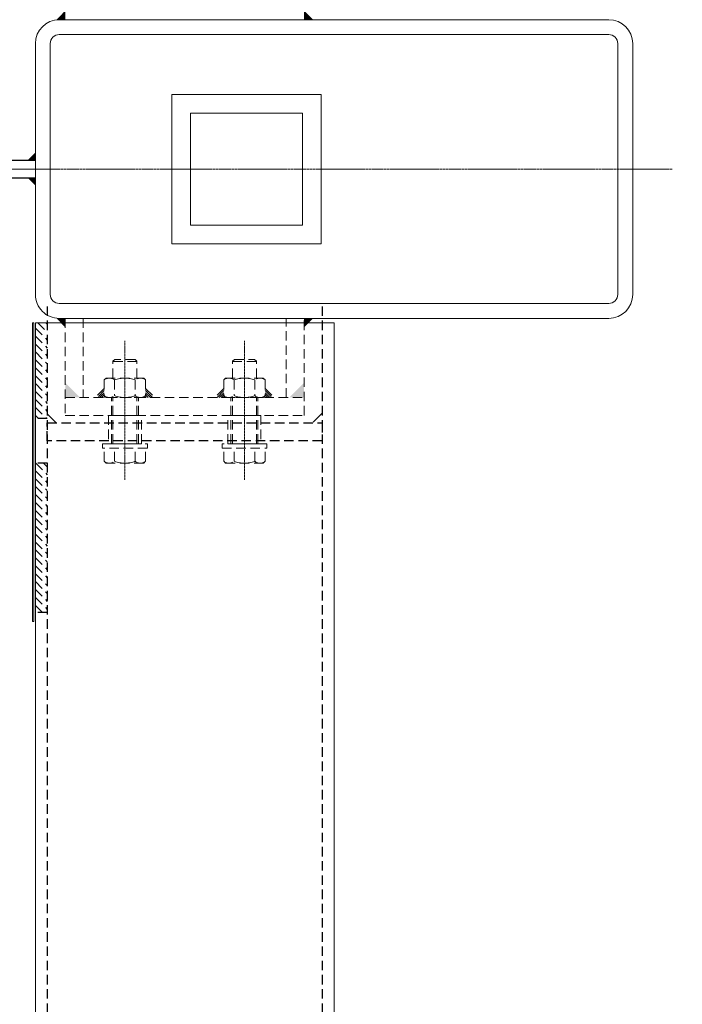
# Model space of a CAD drawing. Header units: inches. Extents: x -647532 to 3008597, y -136987 to 2557681.
# Tile 87 of 153: x 45500 to 45944, y 40003 to 40662. Entities that reach past the tile are written whole.
import ezdxf
from ezdxf import colors
from ezdxf.entities.mleader import LeaderData, LeaderLine
from ezdxf.enums import TextEntityAlignment as Align
from ezdxf.math import Vec2, Vec3

# ---------------------------------------------------------------- set-up
doc = ezdxf.new("R2010")
doc.units = ezdxf.units.IN
doc.header["$MEASUREMENT"] = 0
doc.linetypes.add('BIAL-IT1I-KGD-001-IN-DWG-141 LEVEL 2 - OVERALL FIRE EXIT PLAN$0$CENTER', pattern=[2, 1.25, -0.25, 0.25, -0.25])
doc.linetypes.add('BIAL-IT1I-KGD-001-IN-DWG-141 LEVEL 2 - OVERALL FIRE EXIT PLAN$0$HIDDEN', pattern=[9.525, 6.35, -3.175])
doc.layers.add('ARCH', color=8, linetype='Continuous')
for name, color, linetype, lineweight in [('FURN', 8, 'Continuous', 5), ('FURN-HATCH', 8, 'Continuous', 5), ('YD-EXTERNAL 1', 8, 'Continuous', 5)]:
    doc.layers.add(name, color=color, linetype=linetype, lineweight=lineweight)
doc.styles.add('ARIAL', font='arial.ttf')
doc.styles.get("Standard").update_dxf_attribs({"font": 'arial.ttf'})

# ---------------------------------------------------------------- blocks, each defined once
blk = doc.blocks.new('BIAL-IT1I-KGD-001-IN-DWG-141 LEVEL 2 - OVERALL FIRE EXIT PLAN$0$A$C258E6B3D')
at = {"linetype": 'BIAL-IT1I-KGD-001-IN-DWG-141 LEVEL 2 - OVERALL FIRE EXIT PLAN$0$CENTER'}
blk.add_line((8455.52, 91.44), (8455.52, 776.35), dxfattribs=at)
for p, q in [((8371.52, 749.96), (8539.52, 749.96)), ((8371.52, 739.96), (8539.52, 739.96)), ((8355.52, 365.96), (8355.52, 733.96)), ((8365.52, 365.96), (8365.52, 733.96)), ((8545.52, 733.96), (8545.52, 365.96)), ((8555.52, 733.96), (8555.52, 365.96)), ((8558.52, 349.96), (8558.52, 549.96)), ((8558.52, 549.96), (12201.27, 549.96)), ((8558.52, 349.96), (8558.52, 549.96)), ((8558.52, 549.96), (8558.52, 549.96)), ((8625.06, 535.96), (8619.06, 541.96)), ((8625.46, 363.96), (8619.46, 357.96)), ((8539.52, 359.96), (8371.52, 359.96)), ((8539.52, 349.96), (8371.52, 349.96)), ((12401.27, 349.96), (8558.52, 349.96)), ((8558.52, 349.96), (8558.52, 349.96)), ((8558.52, 348.96), (8758.52, 348.96)), ((8558.52, 347.96), (8558.52, 348.96)), ((8758.52, 347.96), (8558.52, 347.96)), ((8758.52, 348.96), (8758.52, 347.96))]:
    blk.add_line(p, q)
at = {"ltscale": 0.2}
for p, q in [((8505.52, 541.39), (8405.52, 541.39)), ((8405.52, 541.39), (8405.52, 441.39)), ((8505.52, 441.39), (8505.52, 541.39)), ((8493.02, 528.89), (8418.02, 528.89)), ((8418.02, 528.89), (8418.02, 453.89)), ((8493.02, 453.89), (8493.02, 528.89)), ((8418.02, 453.89), (8493.02, 453.89)), ((8405.52, 441.39), (8505.52, 441.39))]:
    blk.add_line(p, q, dxfattribs=at)
at = {"linetype": 'BIAL-IT1I-KGD-001-IN-DWG-141 LEVEL 2 - OVERALL FIRE EXIT PLAN$0$HIDDEN', "lineweight": -3}
for p, q in [((8547.52, 541.96), (8558.52, 541.96)), ((8547.52, 541.96), (12209.27, 541.96)), ((8625.52, 541.96), (8637.52, 541.96)), ((8625.52, 357.96), (8625.52, 541.96)), ((8637.52, 541.96), (8637.52, 357.96)), ((8547.52, 357.96), (8558.52, 357.96)), ((8547.52, 357.96), (12393.27, 357.96)), ((8558.52, 356.96), (8559.52, 357.96)), ((8558.52, 351.66), (8564.83, 357.96)), ((8562.13, 349.96), (8570.13, 357.96)), ((8567.43, 349.96), (8575.43, 357.96)), ((8572.74, 349.96), (8580.74, 357.96)), ((8578.04, 349.96), (8586.04, 357.96)), ((8583.34, 349.96), (8591.34, 357.96)), ((8588.65, 349.96), (8596.65, 357.96)), ((8593.95, 349.96), (8601.95, 357.96)), ((8599.25, 349.96), (8607.25, 357.96)), ((8604.56, 349.96), (8612.56, 357.96)), ((8609.86, 349.96), (8617.86, 357.96)), ((8615.16, 349.96), (8622.52, 357.32)), ((8622.52, 357.96), (8622.52, 349.96)), ((8637.52, 357.96), (8625.52, 357.96)), ((8652.52, 357.96), (8652.52, 349.96)), ((8652.52, 355.5), (8654.98, 357.96)), ((8652.52, 350.2), (8660.29, 357.96)), ((8657.59, 349.96), (8665.59, 357.96)), ((8662.89, 349.96), (8670.89, 357.96)), ((8668.2, 349.96), (8676.2, 357.96)), ((8673.5, 349.96), (8681.5, 357.96)), ((8678.8, 349.96), (8686.8, 357.96)), ((8684.11, 349.96), (8692.11, 357.96)), ((8689.41, 349.96), (8697.41, 357.96)), ((8694.71, 349.96), (8702.71, 357.96)), ((8700.02, 349.96), (8708.02, 357.96)), ((8705.32, 349.96), (8713.32, 357.96)), ((8710.62, 349.96), (8718.62, 357.96)), ((8715.93, 349.96), (8723.93, 357.96)), ((8721.23, 349.96), (8729.23, 357.96)), ((8726.53, 349.96), (8734.53, 357.96)), ((8731.84, 349.96), (8739.84, 357.96)), ((8737.14, 349.96), (8745.14, 357.96)), ((8742.44, 349.96), (8750.44, 357.96)), ((8752.52, 357.96), (8752.52, 349.96)), ((8620.47, 349.96), (8622.52, 352.02)), ((8747.75, 349.96), (8752.52, 354.74))]:
    blk.add_line(p, q, dxfattribs=at)
at = {"linetype": 'BIAL-IT1I-KGD-001-IN-DWG-141 LEVEL 2 - OVERALL FIRE EXIT PLAN$0$HIDDEN'}
for p, q in [((8620.52, 529.96), (8555.52, 529.96)), ((8555.52, 529.96), (8555.52, 517.96)), ((8608.52, 369.96), (8608.52, 529.96)), ((8620.52, 369.96), (8620.52, 529.96)), ((8608.52, 517.96), (8555.52, 517.96)), ((8602.52, 503.82), (8607.4, 508.7)), ((8603.93, 503.82), (8607.88, 507.76)), ((8595.52, 502.57), (8596.77, 503.82)), ((8595.52, 477.36), (8595.52, 502.57)), ((8596.77, 503.82), (8607.27, 503.82)), ((8605.35, 503.82), (8608.24, 506.71)), ((8606.76, 503.82), (8608.52, 505.58)), ((8608.52, 502.57), (8607.27, 503.82)), ((8607.72, 503.37), (8608.52, 504.16)), ((8608.52, 477.36), (8608.52, 502.57)), ((8642.52, 504.96), (8639.52, 504.96)), ((8639.52, 504.96), (8639.52, 474.96)), ((8642.52, 474.96), (8642.52, 504.96)), ((8651.27, 503.82), (8642.52, 503.82)), ((8652.52, 502.57), (8651.27, 503.82)), ((8652.52, 477.36), (8652.52, 502.57)), ((8583.02, 496.71), (8584.27, 497.96)), ((8583.02, 483.21), (8583.02, 496.71)), ((8595.52, 497.96), (8584.27, 497.96)), ((8584.52, 481.96), (8584.52, 497.96)), ((8596.77, 496.89), (8607.27, 496.89)), ((8639.52, 498.96), (8608.52, 498.96)), ((8639.52, 497.96), (8608.52, 497.96)), ((8620.52, 500.96), (8639.52, 500.96)), ((8620.52, 478.96), (8620.52, 500.96)), ((8639.52, 500.96), (8639.52, 478.96)), ((8651.27, 496.89), (8642.52, 496.89)), ((8584.27, 481.96), (8583.02, 483.21)), ((8595.52, 481.96), (8584.27, 481.96)), ((8596.77, 483.04), (8607.27, 483.04)), ((8639.52, 481.96), (8608.52, 481.96)), ((8651.27, 483.04), (8642.52, 483.04)), ((8595.52, 477.36), (8596.77, 476.11)), ((8596.77, 476.11), (8607.27, 476.11)), ((8602.52, 476.11), (8608.52, 470.11)), ((8603.93, 476.11), (8608.52, 471.52)), ((8605.35, 476.11), (8608.52, 472.94)), ((8606.76, 476.11), (8608.52, 474.35)), ((8608.52, 477.36), (8607.27, 476.11)), ((8607.72, 476.56), (8608.52, 475.76)), ((8639.52, 480.96), (8608.52, 480.96)), ((8639.52, 478.96), (8620.52, 478.96)), ((8639.52, 474.96), (8642.52, 474.96)), ((8651.27, 476.11), (8642.52, 476.11)), ((8652.52, 477.36), (8651.27, 476.11)), ((8602.52, 423.82), (8608.52, 429.82)), ((8595.52, 422.57), (8596.77, 423.82)), ((8595.52, 422.57), (8595.52, 397.36)), ((8596.77, 423.82), (8607.27, 423.82)), ((8603.93, 423.82), (8608.52, 428.41)), ((8605.35, 423.82), (8608.52, 426.99)), ((8606.76, 423.82), (8608.52, 425.58)), ((8608.52, 422.57), (8607.27, 423.82)), ((8607.72, 423.37), (8608.52, 424.16)), ((8608.52, 422.57), (8608.52, 397.36)), ((8639.52, 394.96), (8639.52, 424.96)), ((8639.52, 424.96), (8642.52, 424.96)), ((8642.52, 424.96), (8642.52, 394.96)), ((8651.27, 423.82), (8642.52, 423.82)), ((8652.52, 422.57), (8651.27, 423.82)), ((8652.52, 422.57), (8652.52, 397.36)), ((8584.27, 417.96), (8583.02, 416.71)), ((8583.02, 416.71), (8583.02, 403.21)), ((8595.52, 417.96), (8584.27, 417.96)), ((8584.52, 417.96), (8584.52, 401.96)), ((8596.77, 416.89), (8607.27, 416.89)), ((8639.52, 418.96), (8608.52, 418.96)), ((8639.52, 417.96), (8608.52, 417.96)), ((8639.52, 420.96), (8620.52, 420.96)), ((8620.52, 420.96), (8620.52, 398.96)), ((8639.52, 398.96), (8639.52, 420.96)), ((8651.27, 416.89), (8642.52, 416.89)), ((8583.02, 403.21), (8584.27, 401.96)), ((8596.77, 403.04), (8607.27, 403.04)), ((8651.27, 403.04), (8642.52, 403.04)), ((8595.52, 401.96), (8584.27, 401.96)), ((8595.52, 397.36), (8596.77, 396.11)), ((8596.77, 396.11), (8607.27, 396.11)), ((8602.52, 396.11), (8607.4, 391.23)), ((8603.93, 396.11), (8607.88, 392.17)), ((8605.35, 396.11), (8608.24, 393.21)), ((8606.76, 396.11), (8608.52, 394.35)), ((8608.52, 397.36), (8607.27, 396.11)), ((8607.72, 396.56), (8608.52, 395.76)), ((8639.52, 401.96), (8608.52, 401.96)), ((8639.52, 400.96), (8608.52, 400.96)), ((8620.52, 398.96), (8639.52, 398.96)), ((8651.27, 396.11), (8642.52, 396.11)), ((8652.52, 397.36), (8651.27, 396.11)), ((8642.52, 394.96), (8639.52, 394.96)), ((8555.52, 381.96), (8555.52, 369.96)), ((8555.52, 381.96), (8608.52, 381.96)), ((8555.52, 369.96), (8620.52, 369.96))]:
    blk.add_line(p, q, dxfattribs=at)
at = {"linetype": 'BIAL-IT1I-KGD-001-IN-DWG-141 LEVEL 2 - OVERALL FIRE EXIT PLAN$0$CENTER', "ltscale": 0.5}
for p, q in [((8663.69, 489.96), (8570.58, 489.96)), ((8663.69, 409.96), (8570.58, 409.96))]:
    blk.add_line(p, q, dxfattribs=at)
at = {"lineweight": -3, "ltscale": 1000}
for p, q in [((8449.52, 234.96), (8449.52, 349.96)), ((8461.52, 234.96), (8461.52, 349.96))]:
    blk.add_line(p, q, dxfattribs=at)
for centre, radius, start, end in [((8371.52, 733.96), 16, 90, 180), ((8539.52, 733.96), 16, 0, 90), ((8371.52, 733.96), 6, 90, 180), ((8539.52, 733.96), 6, 0, 90), ((8371.52, 365.96), 16, 180, 270), ((8371.52, 365.96), 6, 180, 270), ((8539.52, 365.96), 6, 270, 0), ((8539.52, 365.96), 16, 270, 0)]:
    blk.add_arc(centre, radius, start, end)
at = {"linetype": 'BIAL-IT1I-KGD-001-IN-DWG-141 LEVEL 2 - OVERALL FIRE EXIT PLAN$0$HIDDEN'}
for centre, radius, start, end in [((8600.94, 500.36), 5.42, 140.31666, 219.68334), ((8603.09, 500.36), 5.42, 320.31666, 39.68334), ((8647.09, 500.36), 5.42, 320.31666, 39.68334), ((8615.34, 489.96), 19.82, 159.54522, 200.45478), ((8588.69, 489.96), 19.82, 339.54522, 20.45478), ((8632.69, 489.96), 19.82, 339.54522, 20.45478), ((8600.94, 479.57), 5.42, 140.31666, 219.68334), ((8603.09, 479.57), 5.42, 320.31666, 39.68334), ((8647.09, 479.57), 5.42, 320.31666, 39.68334), ((8600.94, 420.36), 5.42, 140.31666, 219.68334), ((8603.09, 420.36), 5.42, 320.31666, 39.68334), ((8647.09, 420.36), 5.42, 320.31666, 39.68334), ((8615.34, 409.96), 19.82, 159.54522, 200.45478), ((8588.69, 409.96), 19.82, 339.54522, 20.45478), ((8632.69, 409.96), 19.82, 339.54522, 20.45478), ((8600.94, 399.57), 5.42, 140.31666, 219.68334), ((8603.09, 399.57), 5.42, 320.31666, 39.68334), ((8647.09, 399.57), 5.42, 320.31666, 39.68334)]:
    blk.add_arc(centre, radius, start, end, dxfattribs=at)
for points in [[(8355.52, 529.96), (8349.52, 529.96), (8355.52, 535.96)], [(8555.52, 529.96), (8561.52, 529.96), (8555.52, 535.96)], [(8355.52, 369.96), (8355.65, 363.96), (8349.52, 369.96)], [(8555.52, 369.96), (8555.39, 363.96), (8561.52, 369.96)], [(8449.52, 349.96), (8444.52, 349.96), (8449.52, 344.96)], [(8461.52, 349.96), (8466.52, 349.96), (8461.52, 344.96)]]:
    blk.add_solid(points)
for points in [[(8608.52, 519.96), (8608.52, 529.96), (8598.52, 529.96)], [(8608.52, 379.96), (8608.52, 369.96), (8598.52, 369.96)]]:
    blk.add_solid(points, dxfattribs=at)
blk = doc.blocks.new('_TagSlot')
at = {"color": 0, "linetype": 'ByBlock', "lineweight": -2, "transparency": 16777216}
for p, q in [((-4, 4), (4, 4)), ((-4, -4), (4, -4))]:
    blk.add_line(p, q, dxfattribs=at)
for centre, start, end in [((-4, 0), 90, 270), ((4, 0), 270, 90)]:
    blk.add_arc(centre, 4, start, end, dxfattribs=at)
at = {"layer": 'FURN', "color": 0, "transparency": 16777216, "style": 'ARIAL'}
blk.add_attdef('M-01', text='', height=2.5, dxfattribs=at).set_placement((0, -1.5), align=Align.CENTER)
blk = doc.blocks.new('_DotSmall')
at = {"color": 0, "linetype": 'ByBlock', "const_width": 0.5}
blk.add_lwpolyline([(-0.0625, 0, 1), (0.0625, 0, 1)], format="xyb", close=True, dxfattribs=at)
blk = doc.blocks.new('ARCH')
at = {"layer": 'YD-EXTERNAL 1', "rotation": 269.9999999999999}
blk.add_blockref('BIAL-IT1I-KGD-001-IN-DWG-141 LEVEL 2 - OVERALL FIRE EXIT PLAN$0$A$C258E6B3D', (45160.642, 49017.883), dxfattribs=at)
at = {"layer": 'FURN-HATCH', "linetype": 'Continuous'}
ml = blk.add_multileader_block('Standard', dxfattribs=at)
ml.set_content('_TagSlot', color=256, scale=-11.71875)
ml.set_attribute('M-01', 'VNR1', width=0)
ml.set_leader_properties(color=256, linetype='ByLayer', lineweight=-1)
ml.set_arrow_properties(name='DOTSMALL')
ml.build(insert=Vec2(0, 0))
ml.multileader.update_dxf_attribs({"dogleg_length": 115.809, "arrow_head_size": 28.235})
ctx = ml.context
ctx.base_point, ctx.char_height, ctx.arrow_head_size, ctx.landing_gap_size, ctx.plane_origin = Vec3(101476.346, 52296.962), 200, 28.235, 4, Vec3(100757.024, 52076.672)
notes = []
notes.append((ctx, [(0, (0, 0, 0), (0, 0), (1, 0), 1, [])]))
ctx.block.insert, ctx.block.rotation, ctx.block.scale = Vec3(101570.096, 52296.962), 3.1415927, Vec3(-11.71875, 11.71875, 11.71875)
ml = blk.add_multileader_block('Standard', dxfattribs=at)
ml.set_content('_TagSlot', color=256, scale=-11.71875)
ml.set_attribute('M-01', 'VNR1', width=0)
ml.set_leader_properties(color=256, linetype='ByLayer', lineweight=-1)
ml.set_arrow_properties(name='DOTSMALL')
ml.build(insert=Vec2(0, 0))
ml.multileader.update_dxf_attribs({"dogleg_length": 115.809, "arrow_head_size": 28.235})
ctx = ml.context
ctx.base_point, ctx.char_height, ctx.arrow_head_size, ctx.landing_gap_size, ctx.plane_origin = Vec3(97954.669, 52254.917), 200, 28.235, 4, Vec3(97235.347, 52034.627)
notes.append((ctx, [(0, (0, 0, 0), (0, 0), (1, 0), 1, [])]))
ctx.block.insert, ctx.block.rotation, ctx.block.scale = Vec3(98048.419, 52254.917), 3.1415927, Vec3(-11.71875, 11.71875, 11.71875)
ml = blk.add_multileader_block('Standard', dxfattribs=at)
ml.set_content('_TagSlot', color=256, scale=-11.71875)
ml.set_attribute('M-01', 'VNR1', width=0)
ml.set_leader_properties(color=256, linetype='ByLayer', lineweight=-1)
ml.set_arrow_properties(name='DOTSMALL')
ml.build(insert=Vec2(0, 0))
ml.multileader.update_dxf_attribs({"dogleg_length": 115.809, "arrow_head_size": 28.235})
ctx = ml.context
ctx.base_point, ctx.char_height, ctx.arrow_head_size, ctx.landing_gap_size, ctx.plane_origin = Vec3(99751.234, 51693.272), 200, 28.235, 4, Vec3(99031.911, 51472.982)
notes.append((ctx, [(0, (0, 0, 0), (0, 0), (1, 0), 1, [])]))
ctx.block.insert, ctx.block.rotation, ctx.block.scale = Vec3(99844.984, 51693.272), 3.1415927, Vec3(-11.71875, 11.71875, 11.71875)
for ctx, leaders in notes:
    for number, flags, end, landing, length, lines in leaders:
        leader = LeaderData()
        leader.index, (leader.has_last_leader_line, leader.has_dogleg_vector, leader.attachment_direction) = number, flags
        leader.last_leader_point, leader.dogleg_vector, leader.dogleg_length = Vec3(end), Vec3(landing), length
        for number, points, colour, breaks in lines:
            line = LeaderLine()
            line.index, line.vertices, line.color, line.breaks = number, Vec3.list(points), colors.encode_raw_color(colour), breaks
            leader.lines.append(line)
        ctx.leaders.append(leader)

msp = doc.modelspace()

# ---------------------------------------------------------------- block references
at = {"layer": 'ARCH'}
msp.add_blockref('ARCH', (0, 0), dxfattribs=at)

doc.saveas('drawing.dxf')
